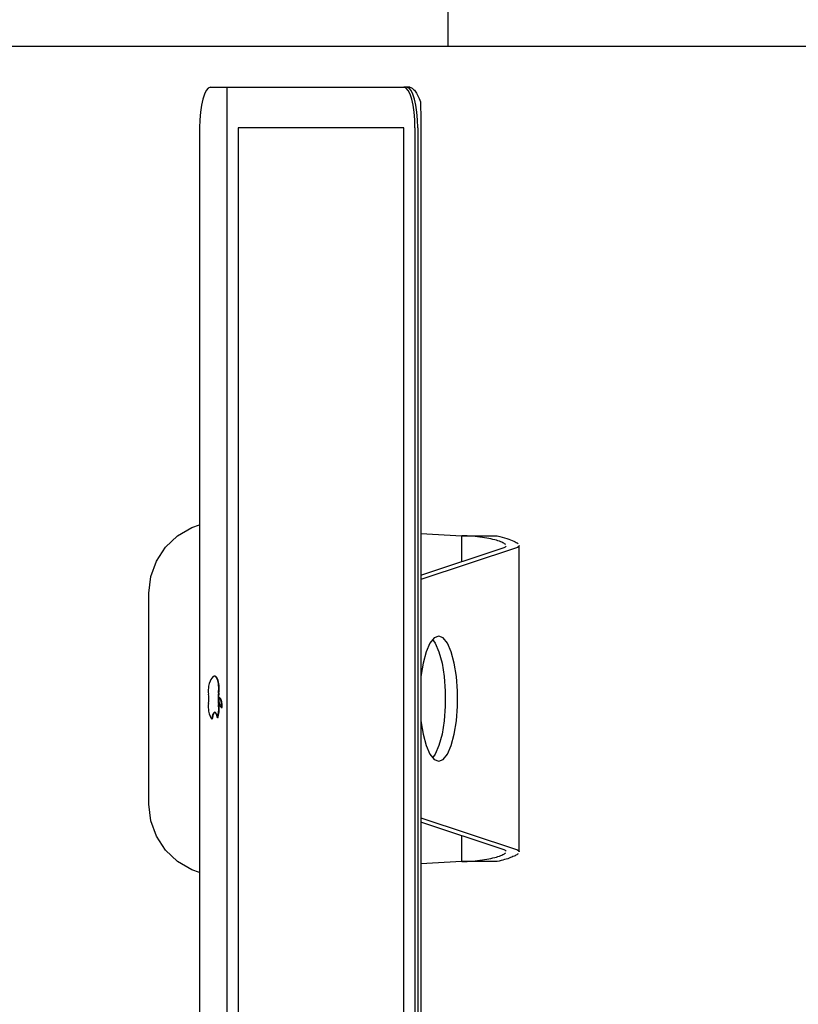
# Model space of a CAD drawing. Header units: centimetres. Extents: x -1062 to 5388, y 1642 to 2943.
# Tile 79 of 90: x 4734 to 4773, y 2501 to 2549. Entities that reach past the tile are written whole.
import ezdxf

# ---------------------------------------------------------------- set-up
doc = ezdxf.new("R2010")
doc.units = ezdxf.units.CM
for name, color, linetype in [('M-XREF', 252, 'Continuous'), ('XREF$0$Meble', 8, 'Continuous'), ('XREF$0$Wyposażenie elektryczne', 8, 'Continuous')]:
    doc.layers.add(name, color=color, linetype=linetype)

# ---------------------------------------------------------------- blocks, each defined once
blk = doc.blocks.new('XREF$0$Blocks_iMac_F00817EN - Unique-593891-Aranżacja_01')
at = {"layer": 'XREF$0$Wyposażenie elektryczne'}
for p, q in [((7.51, 19.195), (-7.51, 19.195)), ((-7.402, 19.058), (-5.839, 14.361)), ((5.839, 14.361), (7.402, 19.058)), ((-6.06, 14.361), (-7.42, 18.446)), ((7.42, 18.446), (6.06, 14.361)), ((-7.991, 16.376), (-7.991, 18.114)), ((7.991, 18.114), (7.991, 16.376)), ((-8.109, 14.361), (-7.991, 16.376)), ((-6.731, 16.376), (-7.991, 16.376)), ((7.991, 16.376), (6.731, 16.376)), ((7.991, 16.376), (8.109, 14.361)), ((-28, 14.361), (28, 14.361)), ((-28, 14.216), (28, 14.216)), ((-28, 14.216), (28, 14.216)), ((-28, 14.072), (28, 14.072)), ((-30, 13.818), (-30, 13.674)), ((-30, 13.818), (-30, 13.674)), ((-30, 13.674), (-30, 13.53)), ((-30, 4.857), (-30, 13.53)), ((28, 13.528), (-28, 13.528)), ((-28, 13.528), (-28, 5.398)), ((-28, 5.398), (28, 5.398)), ((-30, 4.044), (-30, 4.857)), ((30, 4.857), (-30, 4.857)), ((30, 4.857), (-30, 4.857)), ((-0.073, 4.473), (-0.073, 4.454)), ((-0.071, 4.462), (-0.071, 4.443)), ((0, 4.437), (0, 4.417)), ((0.428, 4.601), (0.428, 4.62)), ((0.43, 4.589), (0.43, 4.608)), ((0.943, 4.398), (0.943, 4.379)), ((-1.099, 4.247), (-1.099, 4.227)), ((-28, 3.502), (28, 3.502)), ((5.179, 1.014), (-5.179, 1.014))]:
    blk.add_line(p, q, dxfattribs=at)
at = {"layer": 'XREF$0$Wyposażenie elektryczne', "flags": 128}
for points in [[(-7.42, 19.107), (-7.411, 19.084), (-7.402, 19.058)], [(7.402, 19.058), (7.411, 19.084), (7.42, 19.107)], [(3.071, 15.238), (2.982, 15.461), (2.719, 15.672), (2.299, 15.857), (1.745, 16.006), (1.089, 16.111), (0.37, 16.165), (-0.37, 16.165), (-1.089, 16.111), (-1.745, 16.006), (-2.299, 15.857), (-2.719, 15.672), (-2.982, 15.461), (-3.071, 15.238)], [(-2.903, 14.938), (-2.719, 15.068), (-2.299, 15.253), (-1.745, 15.402), (-1.089, 15.507), (-0.37, 15.561), (0.37, 15.561), (1.089, 15.507), (1.745, 15.402), (2.299, 15.253), (2.719, 15.068), (2.903, 14.938)], [(-3.071, 15.238), (-2.982, 15.015), (-2.719, 14.804), (-2.299, 14.619), (-1.745, 14.47), (-1.089, 14.366), (-1.025, 14.358)], [(1.025, 14.358), (1.089, 14.366), (1.745, 14.47), (2.299, 14.619), (2.719, 14.804), (2.982, 15.015), (3.071, 15.238)], [(-5.179, 1.014), (-5.986, 1.108), (-6.75, 1.386), (-7.429, 1.833), (-7.987, 2.424), (-8.393, 3.128), (-8.527, 3.495)], [(8.527, 3.495), (8.393, 3.128), (7.987, 2.424), (7.429, 1.833), (6.75, 1.386), (5.986, 1.108), (5.179, 1.014)]]:
    blk.add_lwpolyline(points, dxfattribs=at)
at = {"layer": 'XREF$0$Wyposażenie elektryczne'}
for centre, major_axis, start_param, end_param in [((-28, 13.674), (-2, 0), 4.712389, 6.283185), ((-28, 13.674), (-2, 0), 4.712389, 6.283185), ((-28, 13.53), (-2, 0), 4.712389, 6.283185), ((-0.025, 4.227), (1.075, 0), 2.595723, 3.554205), ((-0.025, 4.247), (1.075, 0), 2.595723, 3.074964), ((-0.499, 4.325), (0.519, 0), 1.143571, 2.595723), ((-0.499, 4.306), (0.519, 0), 1.143571, 2.595723), ((-0.006, 4.619), (0.672, 0), 4.285164, 4.720735), ((-0.006, 4.599), (0.672, 0), 4.285164, 4.720735), ((0.471, 4.454), (0.544, 0), 1.649727, 3.219353), ((0.471, 4.473), (0.544, 0), 3.141593, 3.219353), ((-0.111, 4.589), (0.541, 0), 4.785701, 6.366564), ((-0.111, 4.608), (0.541, 0), 4.785701, 5.011539), ((0.471, 4.473), (0.544, 0), 1.649727, 2.696144), ((0.006, 4.619), (0.672, 0), 4.704043, 5.139614), ((0.006, 4.599), (0.672, 0), 4.704043, 5.139614), ((0.499, 4.325), (0.519, 0), 0.545869, 1.998022), ((0.499, 4.306), (0.519, 0), 0.545869, 1.998022), ((-0.111, 4.608), (0.541, 0), 5.914889, 6.366564), ((1.204, 4.249), (0.546, 0), 2.069021, 4.347422), ((1.204, 4.268), (0.546, 0), 2.069021, 2.561142), ((-28, 4.044), (2, 0), 3.141593, 4.712389), ((0.195, 4.211), (1.26, 0), 3.441073, 4.011303), ((-0.403, 4.02), (0.334, 0), 4.011303, 5.259678), ((0, 3.841), (0.439, 0), 1.023507, 2.118085), ((0.403, 4.02), (0.334, 0), 4.1651, 5.413475), ((-0.195, 4.211), (1.26, 0), 5.413475, 5.983705), ((1.204, 4.268), (0.546, 0), 3.587955, 4.347422)]:
    blk.add_ellipse(centre, major_axis=major_axis, ratio=0.271091, start_param=start_param, end_param=end_param, dxfattribs=at)
for points in [[(-7.991, 18.114), (-7.95, 18.285), (-7.868, 18.596), (-7.733, 18.943), (-7.648, 19.085), (-7.609, 19.131)], [(-7.56, 18.528), (-7.589, 18.502), (-7.65, 18.41), (-7.746, 18.163), (-7.839, 17.818), (-7.917, 17.391), (-7.973, 16.902), (-7.988, 16.552), (-7.991, 16.376)], [(-7.42, 18.446), (-7.438, 18.499), (-7.459, 18.533), (-7.483, 18.546)], [(7.482, 18.547), (7.459, 18.533), (7.438, 18.499), (7.42, 18.446)], [(7.991, 16.376), (7.988, 16.552), (7.973, 16.902), (7.917, 17.391), (7.839, 17.818), (7.746, 18.163), (7.65, 18.41), (7.589, 18.502), (7.56, 18.528)], [(-30, 13.818), (-30, 13.859), (-29.968, 13.942), (-29.825, 14.078), (-29.594, 14.216), (-29.393, 14.303), (-29.28, 14.346)], [(-29.28, 14.346), (-29.16, 14.349), (-28.905, 14.355), (-28.463, 14.36), (-28.158, 14.361), (-28, 14.361)]]:
    blk.add_open_spline(points, degree=3, dxfattribs=at)
for points, knots in [([(-7.51, 19.195), (-7.507, 19.195), (-7.473, 19.193), (-7.443, 19.161), (-7.42, 19.107)], [0.7845102, 0.7845102, 0.7845102, 0.7845102, 0.8, 1, 1, 1, 1]), ([(7.42, 19.107), (7.443, 19.161), (7.473, 19.193), (7.507, 19.195), (7.51, 19.195)], [0, 0, 0, 0, 0.2, 0.2154897, 0.2154897, 0.2154897, 0.2154897]), ([(7.609, 19.131), (7.639, 19.096), (7.686, 19.024), (7.75, 18.888), (7.85, 18.647), (7.93, 18.371), (7.991, 18.114)], [0.4, 0.4, 0.4, 0.4, 0.55, 0.625, 0.7, 1, 1, 1, 1])]:
    blk.add_open_spline(points, degree=3, knots=knots, dxfattribs=at)
blk = doc.blocks.new('XREF$0$Bimroom_Collection_Dining_Chair_2022 - Dining Chair-V1-Aranżacja_01')
at = {"layer": 'XREF$0$Meble'}
blk.add_line((-22.5, 21.007), (-22.5, -17), dxfattribs=at)
blk = doc.blocks.new('XREF$0$Bimroom_Collection_Dining_Table_2022 - Dining Table-499016-Aranżacja_01')
at = {"layer": 'XREF$0$Meble'}
blk.add_line((-100, -45), (105.5, -45), dxfattribs=at)
blk = doc.blocks.new('XREF')
at = {"layer": 'XREF$0$Meble', "rotation": 180}
for name, p in [('XREF$0$Bimroom_Collection_Dining_Chair_2022 - Dining Chair-V1-Aranżacja_01', (-267.021, 2569.076)), ('XREF$0$Bimroom_Collection_Dining_Table_2022 - Dining Table-499016-Aranżacja_01', (-189.22, 2503.076))]:
    blk.add_blockref(name, p, dxfattribs=at)
at = {"layer": 'XREF$0$Wyposażenie elektryczne', "rotation": 269.9999999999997}
blk.add_blockref('XREF$0$Blocks_iMac_F00817EN - Unique-593891-Aranżacja_01', (-260.22, 2516.076), dxfattribs=at)

msp = doc.modelspace()

# ---------------------------------------------------------------- block references
at = {"layer": 'M-XREF'}
msp.add_blockref('XREF', (5000, 0), dxfattribs=at)

doc.saveas('drawing.dxf')
